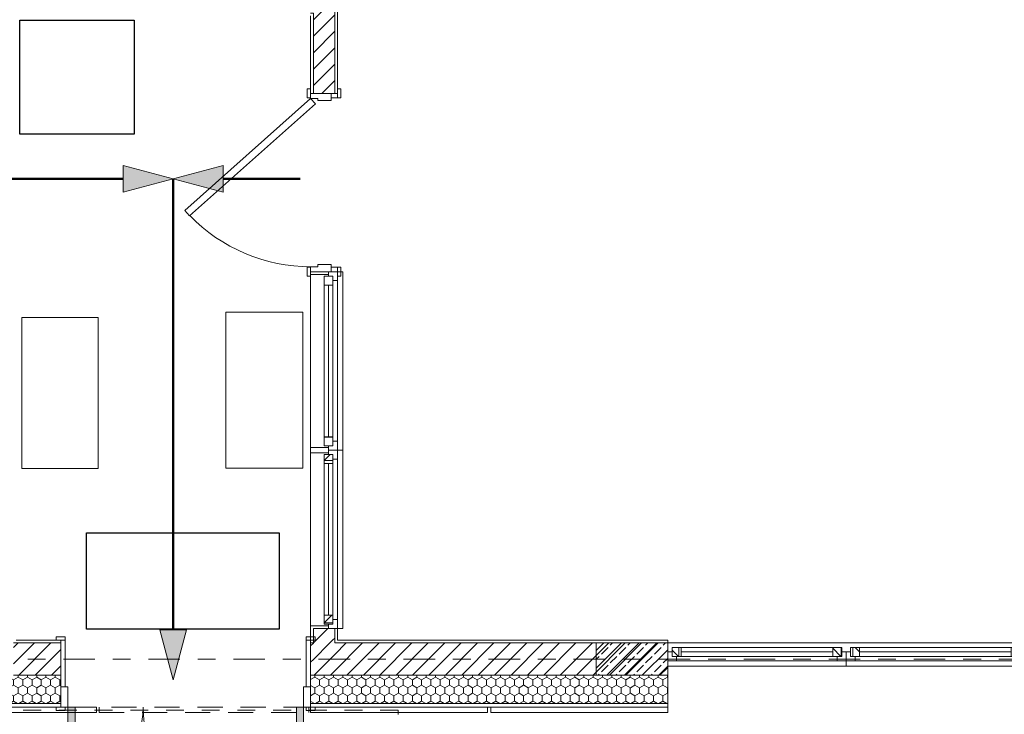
# Model space of a CAD drawing. Extents: x 5465377 to 5465550, y 5925276 to 5925338.
# Tile 20 of 182: x 5465384.52 to 5465390.04, y 5925281.86 to 5925285.75. Entities that reach past the tile are written whole.
import ezdxf

# ---------------------------------------------------------------- set-up
doc = ezdxf.new("R2010")
doc.units = 0
doc.header["$MEASUREMENT"] = 0
doc.header["$XCLIPFRAME"] = 2
for name, pattern in [('Dashed', [0.1, 0.05, -0.05]), ('Krawędzie ukryte', [0.19561111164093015, 0.1411111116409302, -0.05449999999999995]), ('Kropki i Kreski', [0.33513888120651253, 0.1763888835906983, -0.08819444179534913, 0, -0.07055555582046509]), ('Wipeout_Contour', [1, 0, -1])]:
    doc.linetypes.add(name, pattern=pattern)
for name, color, linetype, lineweight in [('0_Nr_Pióra__1', 7, 'Continuous', 13), ('0_Nr_pióra__141_Nr_Pióra__141', 7, 'Continuous', 0), ('0_Nr_Pióra__142', 7, 'Continuous', 18), ('___IS WODA ARAMTURA_Nr_pióra__164_Nr_Pióra__162', 62, 'Continuous', 18), ('___IS WODA ARAMTURA_Nr_pióra__164_Nr_Pióra__163', 62, 'Continuous', 50), ('_ARCH_Sciany_Nr_Pióra__141', 7, 'Continuous', 0), ('_ARCH_Sciany_Nr_Pióra__142', 7, 'Continuous', 18), ('Drzwi ArchiCAD_Nr_Pióra__141', 7, 'Continuous', 0), ('Drzwi ArchiCAD_Nr_Pióra__19', 255, 'Continuous', 0), ('EGBD03_Nr_Pióra__141', 7, 'Continuous', 0), ('Okna ArchiCADa_Nr_Pióra__103', 31, 'Continuous', 15), ('Okna ArchiCADa_Nr_Pióra__141', 7, 'Continuous', 0), ('Rysunek_11_31_18_tdc_nowa_norma_pn-en-iso_7010_zastosowanie_31_0_Nr_pióra__1_Nr_Pióra__1', 8, 'Continuous', 18), ('Rysunek_11_31_18_tdc_nowa_norma_pn-en-iso_7010_zastosowanie_31_0_Nr_Pióra__254', 254, 'Continuous', 18), ('Rysunek_11_31_19_tdc_nowa_norma_pn-en-iso_7010_zastosowanie_33_0_Nr_pióra__1_Nr_Pióra__1', 8, 'Continuous', 18), ('Rysunek_11_31_19_tdc_nowa_norma_pn-en-iso_7010_zastosowanie_33_0_Nr_Pióra__254', 254, 'Continuous', 18)]:
    doc.layers.add(name, color=color, linetype=linetype, lineweight=lineweight)
for name, color, linetype in [('___IS WODA ARAMTURA_Nr_pióra__164', 7, 'Continuous'), ('_ARCH_Sciany', 7, 'Continuous'), ('EGBD03', 7, 'Continuous'), ('Rysunek_11_31_18_tdc_nowa_norma_pn-en-iso_7010_zastosowanie_31_0', 7, 'Continuous'), ('Rysunek_11_31_19_tdc_nowa_norma_pn-en-iso_7010_zastosowanie_33_0', 7, 'Continuous')]:
    doc.layers.add(name, color=color, linetype=linetype)
picture_1 = doc.add_image_def('image1.jpg', size_in_pixel=(300, 150))
picture_2 = doc.add_image_def('image2.jpg', size_in_pixel=(779, 779))
picture_3 = doc.add_image_def('image3.tif', size_in_pixel=(203, 103))
picture_4 = doc.add_image_def('image4.tif', size_in_pixel=(172, 85))
pattern_1 = [(45, (5464021.330722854, 5925651.473568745), (-0.04596193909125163, 0.04596193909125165), [])]
pattern_2 = [(90.00000000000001, (5464021.330722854, 5925651.473568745), (-0.0649999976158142, 0), []), (45.00000000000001, (5464021.330722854, 5925651.473568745), (-0.0649999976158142, 0.06499999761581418), [])]
pattern_3 = [(90.00000000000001, (5464021.330722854, 5925651.473568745), (-0.05196152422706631, 0), [0.03, -0.06]), (90.00000000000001, (5464021.304742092, 5925651.518568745), (-0.05196152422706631, 0), [0.03, -0.06]), (150.0000000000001, (5464021.330722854, 5925651.503568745), (0.02598076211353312, 0.04500000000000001), [0.03, -0.06]), (150.0000000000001, (5464021.27876133, 5925651.503568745), (0.02598076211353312, 0.04500000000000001), [0.03, -0.06]), (-149.9999999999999, (5464021.330722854, 5925651.473568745), (-0.0259807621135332, 0.04499999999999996), [0.03, -0.05999999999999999]), (-149.9999999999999, (5464021.27876133, 5925651.473568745), (-0.0259807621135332, 0.04499999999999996), [0.03, -0.05999999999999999])]

# ---------------------------------------------------------------- blocks, each defined once
blk = doc.blocks.new('O1 rozwierane 12_3', base_point=(5464021.330722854, 5925651.473568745))
at = {"layer": 'Okna ArchiCADa_Nr_Pióra__103', "linetype": 'Continuous'}
h = blk.add_hatch(dxfattribs=at)
h.set_pattern_fill('cegła_szamotowa', color=256, style=0, pattern_type=2)
h.set_pattern_definition(pattern_2)
h.paths.add_polyline_path([(5464020.855722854, 5925651.398568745), (5464020.905722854, 5925651.398568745), (5464020.905722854, 5925651.448568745), (5464020.855722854, 5925651.448568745)], flags=0)
h = blk.add_hatch(dxfattribs=at)
h.set_pattern_fill('cegła_szamotowa', color=256, style=0, pattern_type=2)
h.set_pattern_definition(pattern_2)
h.paths.add_polyline_path([(5464021.805722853, 5925651.448568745), (5464021.755722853, 5925651.448568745), (5464021.755722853, 5925651.398568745), (5464021.805722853, 5925651.398568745)], flags=0)
at = {"layer": 'Okna ArchiCADa_Nr_Pióra__141', "linetype": 'Continuous'}
for p, q in [((5464020.830722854, 5925651.473568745), (5464020.830722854, 5925651.503568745)), ((5464020.830722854, 5925651.503568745), (5464021.830722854, 5925651.503568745)), ((5464021.830722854, 5925651.503568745), (5464021.830722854, 5925651.473568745)), ((5464020.830722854, 5925651.473568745), (5464021.830722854, 5925651.473568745)), ((5464020.880722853, 5925651.473568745), (5464020.830722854, 5925651.473568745)), ((5464020.830722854, 5925651.473568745), (5464020.830722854, 5925651.423568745)), ((5464020.830722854, 5925651.473568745), (5464020.830722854, 5925651.458568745)), ((5464020.830722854, 5925651.458568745), (5464020.830722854, 5925651.423568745)), ((5464020.855722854, 5925651.423568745), (5464020.855722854, 5925651.448568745)), ((5464020.855722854, 5925651.448568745), (5464020.880722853, 5925651.448568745)), ((5464020.905722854, 5925651.448568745), (5464020.855722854, 5925651.448568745)), ((5464020.855722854, 5925651.448568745), (5464020.855722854, 5925651.398568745)), ((5464020.880722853, 5925651.448568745), (5464020.880722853, 5925651.473568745)), ((5464021.780722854, 5925651.473568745), (5464020.880722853, 5925651.473568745)), ((5464020.905722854, 5925651.448568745), (5464021.755722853, 5925651.448568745)), ((5464020.905722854, 5925651.398568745), (5464020.905722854, 5925651.448568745)), ((5464021.805722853, 5925651.448568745), (5464021.755722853, 5925651.448568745)), ((5464021.755722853, 5925651.448568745), (5464021.755722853, 5925651.398568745)), ((5464021.830722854, 5925651.473568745), (5464021.780722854, 5925651.473568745)), ((5464021.780722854, 5925651.473568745), (5464021.780722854, 5925651.448568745)), ((5464021.780722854, 5925651.448568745), (5464021.805722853, 5925651.448568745)), ((5464021.805722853, 5925651.448568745), (5464021.805722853, 5925651.423568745)), ((5464021.805722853, 5925651.398568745), (5464021.805722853, 5925651.448568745)), ((5464021.830722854, 5925651.423568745), (5464021.830722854, 5925651.473568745)), ((5464021.830722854, 5925651.473568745), (5464021.830722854, 5925651.458568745)), ((5464021.830722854, 5925651.458568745), (5464021.830722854, 5925651.423568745)), ((5464020.830722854, 5925651.423568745), (5464020.855722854, 5925651.423568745)), ((5464020.855722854, 5925651.398568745), (5464020.905722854, 5925651.398568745)), ((5464020.905722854, 5925651.423568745), (5464021.755722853, 5925651.423568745)), ((5464020.905722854, 5925651.398568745), (5464021.755722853, 5925651.398568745)), ((5464020.905722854, 5925651.398568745), (5464021.755722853, 5925651.398568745)), ((5464021.755722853, 5925651.398568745), (5464021.805722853, 5925651.398568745)), ((5464021.805722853, 5925651.423568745), (5464021.830722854, 5925651.423568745)), ((5464020.845722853, 5925651.323568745), (5464021.815722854, 5925651.323568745)), ((5464020.845722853, 5925651.323568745), (5464021.815722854, 5925651.323568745))]:
    blk.add_line(p, q, dxfattribs=at)
blk = doc.blocks.new('D1 Drzwi proste 12_3', base_point=(5464021.330722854, 5925651.473568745))
at = {"layer": 'Drzwi ArchiCAD_Nr_Pióra__141', "linetype": 'Continuous'}
for p, q in [((5464021.174582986, 5925652.178250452), (5464021.144723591, 5925652.151634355)), ((5464021.144723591, 5925652.151634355), (5464021.772863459, 5925651.446952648)), ((5464021.802722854, 5925651.473568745), (5464021.174582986, 5925652.178250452)), ((5464020.805722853, 5925651.473568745), (5464020.805722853, 5925651.492568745)), ((5464020.805722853, 5925651.492568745), (5464020.855722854, 5925651.492568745)), ((5464020.855722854, 5925651.492568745), (5464020.855722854, 5925651.473568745)), ((5464021.805722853, 5925651.492568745), (5464021.855722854, 5925651.492568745)), ((5464021.805722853, 5925651.473568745), (5464021.805722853, 5925651.492568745)), ((5464021.855722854, 5925651.492568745), (5464021.855722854, 5925651.473568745)), ((5464020.855722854, 5925651.473568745), (5464020.805722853, 5925651.473568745)), ((5464020.830722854, 5925651.473568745), (5464020.805722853, 5925651.473568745)), ((5464020.858722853, 5925651.473568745), (5464020.830722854, 5925651.473568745)), ((5464020.830722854, 5925651.473568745), (5464020.830722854, 5925651.358568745)), ((5464020.830722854, 5925651.473568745), (5464020.830722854, 5925651.458568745)), ((5464020.830722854, 5925651.458568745), (5464020.830722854, 5925651.358568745)), ((5464020.858722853, 5925651.433568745), (5464020.858722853, 5925651.473568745)), ((5464020.870722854, 5925651.433568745), (5464020.858722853, 5925651.433568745)), ((5464020.870722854, 5925651.358568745), (5464020.870722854, 5925651.433568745)), ((5464021.772863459, 5925651.446952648), (5464021.802722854, 5925651.473568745)), ((5464021.802722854, 5925651.433568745), (5464021.790722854, 5925651.433568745)), ((5464021.790722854, 5925651.433568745), (5464021.790722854, 5925651.358568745)), ((5464021.830722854, 5925651.473568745), (5464021.802722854, 5925651.473568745)), ((5464021.802722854, 5925651.473568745), (5464021.802722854, 5925651.433568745)), ((5464021.855722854, 5925651.473568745), (5464021.805722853, 5925651.473568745)), ((5464021.830722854, 5925651.358568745), (5464021.830722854, 5925651.473568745)), ((5464021.830722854, 5925651.473568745), (5464021.830722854, 5925651.458568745)), ((5464021.830722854, 5925651.473568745), (5464021.855722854, 5925651.473568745)), ((5464021.830722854, 5925651.458568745), (5464021.830722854, 5925651.358568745)), ((5464020.805722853, 5925651.304568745), (5464020.805722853, 5925651.323568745)), ((5464020.805722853, 5925651.323568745), (5464020.855722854, 5925651.323568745)), ((5464020.830722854, 5925651.323568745), (5464020.805722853, 5925651.323568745)), ((5464020.830722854, 5925651.323568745), (5464020.830722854, 5925651.358568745)), ((5464020.830722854, 5925651.358568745), (5464020.855722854, 5925651.358568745)), ((5464020.830722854, 5925651.358568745), (5464020.870722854, 5925651.358568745)), ((5464020.830722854, 5925651.358568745), (5464020.830722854, 5925651.338568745)), ((5464020.830722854, 5925651.338568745), (5464020.830722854, 5925651.323568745)), ((5464020.855722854, 5925651.323568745), (5464020.830722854, 5925651.323568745)), ((5464020.855722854, 5925651.358568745), (5464020.855722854, 5925651.323568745)), ((5464020.855722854, 5925651.323568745), (5464020.855722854, 5925651.304568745)), ((5464021.790722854, 5925651.358568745), (5464021.830722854, 5925651.358568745)), ((5464021.805722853, 5925651.323568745), (5464021.805722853, 5925651.358568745)), ((5464021.805722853, 5925651.358568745), (5464021.830722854, 5925651.358568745)), ((5464021.830722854, 5925651.323568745), (5464021.805722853, 5925651.323568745)), ((5464021.805722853, 5925651.323568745), (5464021.855722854, 5925651.323568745)), ((5464021.805722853, 5925651.304568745), (5464021.805722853, 5925651.323568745)), ((5464021.830722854, 5925651.358568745), (5464021.830722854, 5925651.323568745)), ((5464021.830722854, 5925651.358568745), (5464021.830722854, 5925651.338568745)), ((5464021.830722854, 5925651.338568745), (5464021.830722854, 5925651.323568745)), ((5464021.830722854, 5925651.323568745), (5464021.855722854, 5925651.323568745)), ((5464021.855722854, 5925651.323568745), (5464021.855722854, 5925651.304568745)), ((5464020.855722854, 5925651.304568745), (5464020.805722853, 5925651.304568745)), ((5464021.855722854, 5925651.304568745), (5464021.805722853, 5925651.304568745))]:
    blk.add_line(p, q, dxfattribs=at)
blk.add_arc((5464021.802722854, 5925651.473568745), 0.944, 134.1417183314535, 180, dxfattribs=at)
blk = doc.blocks.new('Ściana_437', base_point=(5465386.304072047, 5925288.725332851))
at = {"layer": '_ARCH_Sciany_Nr_Pióra__141', "linetype": 'Continuous'}
h = blk.add_hatch(dxfattribs=at)
h.set_pattern_fill('cegła_zwykła', color=256, style=0, pattern_type=2)
h.set_pattern_definition(pattern_1)
h.paths.add_polyline_path([(5465386.289072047, 5925285.91033285), (5465386.289072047, 5925288.725332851), (5465386.169072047, 5925288.725332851), (5465386.169072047, 5925285.91033285)], flags=0)
h = blk.add_hatch(dxfattribs=at)
h.set_pattern_fill('cegła_zwykła', color=256, style=0, pattern_type=2)
h.set_pattern_definition(pattern_1)
h.paths.add_polyline_path([(5465386.154072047, 5925285.91033285), (5465386.154072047, 5925285.79033285), (5465386.169072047, 5925285.79033285), (5465386.169072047, 5925285.91033285)], flags=0)
h = blk.add_hatch(dxfattribs=at)
h.set_pattern_fill('cegła_zwykła', color=256, style=0, pattern_type=2)
h.set_pattern_definition(pattern_1)
h.paths.add_polyline_path([(5465386.169072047, 5925285.91033285), (5465386.169072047, 5925285.79033285), (5465386.289072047, 5925285.79033285), (5465386.289072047, 5925285.91033285)], flags=0)
h = blk.add_hatch(dxfattribs=at)
h.set_pattern_fill('cegła_zwykła', color=256, style=0, pattern_type=2)
h.set_pattern_definition(pattern_1)
h.paths.add_polyline_path([(5465386.289072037, 5925285.79033285), (5465386.169072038, 5925285.79033285), (5465386.169072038, 5925285.341281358), (5465386.269072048, 5925285.341281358), (5465386.289072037, 5925285.341281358)], flags=0)
h = blk.add_hatch(dxfattribs=at)
h.set_pattern_fill('cegła_zwykła', color=256, style=0, pattern_type=2)
h.set_pattern_definition(pattern_1)
h.paths.add_polyline_path([(5465386.169072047, 5925282.34128135), (5465386.169072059, 5925282.27533285), (5465386.28907205, 5925282.27533285), (5465386.28907205, 5925282.341281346), (5465386.254072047, 5925282.34128135)], flags=0)
for p, q in [((5465386.154072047, 5925288.725332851), (5465386.154072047, 5925285.92533285)), ((5465386.304072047, 5925285.34128135), (5465386.304072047, 5925288.725332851)), ((5465386.154072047, 5925285.77533285), (5465386.154072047, 5925285.34128135)), ((5465386.154072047, 5925285.34128135), (5465386.154072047, 5925285.36628135)), ((5465386.304072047, 5925285.34128135), (5465386.304072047, 5925285.36628135)), ((5465386.154072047, 5925285.34128135), (5465386.169072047, 5925285.34128135)), ((5465386.169072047, 5925285.34128135), (5465386.269072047, 5925285.34128135)), ((5465386.269072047, 5925285.34128135), (5465386.289072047, 5925285.34128135)), ((5465386.289072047, 5925285.34128135), (5465386.304072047, 5925285.34128135)), ((5465386.154072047, 5925284.34128135), (5465386.154072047, 5925284.32628135)), ((5465386.154072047, 5925284.32628135), (5465386.254072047, 5925284.32628135)), ((5465386.254072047, 5925284.34128135), (5465386.254072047, 5925284.32628135)), ((5465386.154072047, 5925283.35628135), (5465386.254072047, 5925283.35628135)), ((5465386.154072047, 5925283.34128135), (5465386.154072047, 5925283.35628135)), ((5465386.154072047, 5925283.34128135), (5465386.154072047, 5925283.32628135)), ((5465386.154072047, 5925283.32628135), (5465386.254072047, 5925283.32628135)), ((5465386.254072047, 5925283.34128135), (5465386.254072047, 5925283.35628135)), ((5465386.254072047, 5925283.34128135), (5465386.254072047, 5925283.32628135)), ((5465386.154072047, 5925282.35628135), (5465386.254072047, 5925282.35628135)), ((5465386.154072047, 5925282.34128135), (5465386.154072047, 5925282.35628135)), ((5465386.154072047, 5925282.34128135), (5465386.154072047, 5925282.27533285)), ((5465386.254072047, 5925282.34128135), (5465386.254072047, 5925282.35628135)), ((5465386.289072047, 5925282.34128135), (5465386.254072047, 5925282.34128135)), ((5465386.304072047, 5925282.34128135), (5465386.289072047, 5925282.34128135)), ((5465386.304072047, 5925282.27533285), (5465386.304072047, 5925282.34128135))]:
    blk.add_line(p, q, dxfattribs=at)
at = {"layer": '_ARCH_Sciany_Nr_Pióra__142', "linetype": 'Continuous'}
for p, q in [((5465386.169072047, 5925288.725332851), (5465386.169072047, 5925285.91033285)), ((5465386.289072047, 5925285.91033285), (5465386.289072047, 5925288.725332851)), ((5465386.169072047, 5925285.91033285), (5465386.154072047, 5925285.91033285)), ((5465386.289072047, 5925285.79033285), (5465386.289072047, 5925285.91033285)), ((5465386.154072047, 5925285.79033285), (5465386.169072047, 5925285.79033285)), ((5465386.169072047, 5925285.79033285), (5465386.169072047, 5925285.34128135)), ((5465386.289072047, 5925285.34128135), (5465386.289072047, 5925285.79033285)), ((5465386.169072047, 5925282.34128135), (5465386.169072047, 5925282.27533285)), ((5465386.169072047, 5925282.34128135), (5465386.254072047, 5925282.34128135)), ((5465386.289072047, 5925282.27533285), (5465386.289072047, 5925282.34128135))]:
    blk.add_line(p, q, dxfattribs=at)
at = {"layer": 'Drzwi ArchiCAD_Nr_Pióra__141', "linetype": 'Continuous', "rotation": 90.00000000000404}
blk.add_blockref('D1 Drzwi proste 12_3', (5465386.154072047, 5925284.84128135), dxfattribs=at)
at = {"layer": 'Okna ArchiCADa_Nr_Pióra__141', "linetype": 'Continuous', "xscale": -1, "rotation": 270.000000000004}
for p in [(5465386.304072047, 5925283.84128135), (5465386.304072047, 5925282.84128135)]:
    blk.add_blockref('O1 rozwierane 12_3', p, dxfattribs=at)
blk = doc.blocks.new('D2 Asymetryczne 12', base_point=(5464021.330722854, 5925651.473568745))
at = {"layer": 'Drzwi ArchiCAD_Nr_Pióra__19', "linetype": 'Continuous'}
for points in [[(5464021.990722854, 5925651.473568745), (5464021.990722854, 5925652.371168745), (5464021.950722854, 5925652.371168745), (5464021.950722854, 5925651.473568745)], [(5464020.670722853, 5925651.473568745), (5464020.670722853, 5925651.895968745), (5464020.710722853, 5925651.895968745), (5464020.710722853, 5925651.473568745)]]:
    blk.add_hatch(color=256, dxfattribs=at).paths.add_polyline_path(points, flags=0)
at = {"layer": 'Drzwi ArchiCAD_Nr_Pióra__141', "linetype": 'Continuous'}
for p, q in [((5464021.990722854, 5925652.371168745), (5464021.950722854, 5925652.371168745)), ((5464021.950722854, 5925652.371168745), (5464021.950722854, 5925651.473568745)), ((5464021.990722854, 5925651.473568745), (5464021.990722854, 5925652.371168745)), ((5464020.670722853, 5925651.473568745), (5464020.670722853, 5925651.895968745)), ((5464020.670722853, 5925651.895968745), (5464020.710722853, 5925651.895968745)), ((5464020.710722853, 5925651.895968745), (5464020.710722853, 5925651.473568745)), ((5464020.605722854, 5925651.473568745), (5464020.605722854, 5925651.492568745)), ((5464020.605722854, 5925651.492568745), (5464020.655722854, 5925651.492568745)), ((5464020.655722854, 5925651.492568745), (5464020.655722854, 5925651.473568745)), ((5464022.005722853, 5925651.492568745), (5464022.055722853, 5925651.492568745)), ((5464022.005722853, 5925651.473568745), (5464022.005722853, 5925651.492568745)), ((5464022.055722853, 5925651.492568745), (5464022.055722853, 5925651.473568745)), ((5464020.655722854, 5925651.473568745), (5464020.605722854, 5925651.473568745)), ((5464020.630722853, 5925651.473568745), (5464020.605722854, 5925651.473568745)), ((5464020.670722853, 5925651.473568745), (5464020.630722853, 5925651.473568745)), ((5464020.630722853, 5925651.473568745), (5464020.630722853, 5925651.358568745)), ((5464020.630722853, 5925651.473568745), (5464020.630722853, 5925651.453568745)), ((5464020.630722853, 5925651.453568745), (5464020.630722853, 5925651.358568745)), ((5464020.710722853, 5925651.473568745), (5464020.670722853, 5925651.473568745)), ((5464020.670722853, 5925651.358568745), (5464020.670722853, 5925651.473568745)), ((5464021.950722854, 5925651.473568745), (5464021.990722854, 5925651.473568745)), ((5464022.030722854, 5925651.473568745), (5464021.990722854, 5925651.473568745)), ((5464021.990722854, 5925651.473568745), (5464021.990722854, 5925651.358568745)), ((5464022.055722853, 5925651.473568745), (5464022.005722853, 5925651.473568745)), ((5464022.030722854, 5925651.358568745), (5464022.030722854, 5925651.473568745)), ((5464022.030722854, 5925651.473568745), (5464022.030722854, 5925651.453568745)), ((5464022.030722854, 5925651.473568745), (5464022.055722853, 5925651.473568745)), ((5464022.030722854, 5925651.453568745), (5464022.030722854, 5925651.358568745)), ((5464020.630722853, 5925651.098568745), (5464020.630722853, 5925651.358568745)), ((5464020.630722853, 5925651.358568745), (5464020.655722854, 5925651.358568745)), ((5464020.630722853, 5925651.358568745), (5464020.670722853, 5925651.358568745)), ((5464020.630722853, 5925651.358568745), (5464020.630722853, 5925651.293568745)), ((5464020.655722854, 5925651.358568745), (5464020.655722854, 5925651.098568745)), ((5464021.990722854, 5925651.358568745), (5464022.030722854, 5925651.358568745)), ((5464022.005722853, 5925651.098568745), (5464022.005722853, 5925651.358568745)), ((5464022.005722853, 5925651.358568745), (5464022.030722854, 5925651.358568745)), ((5464022.030722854, 5925651.358568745), (5464022.030722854, 5925651.098568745)), ((5464022.030722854, 5925651.358568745), (5464022.030722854, 5925651.293568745)), ((5464020.630722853, 5925651.293568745), (5464020.630722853, 5925651.113568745)), ((5464022.030722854, 5925651.293568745), (5464022.030722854, 5925651.113568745)), ((5464020.605722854, 5925651.079568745), (5464020.605722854, 5925651.098568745)), ((5464020.605722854, 5925651.098568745), (5464020.655722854, 5925651.098568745)), ((5464020.630722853, 5925651.098568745), (5464020.605722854, 5925651.098568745)), ((5464020.630722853, 5925651.113568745), (5464020.630722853, 5925651.098568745)), ((5464020.655722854, 5925651.098568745), (5464020.630722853, 5925651.098568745)), ((5464020.655722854, 5925651.098568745), (5464020.655722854, 5925651.079568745)), ((5464022.030722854, 5925651.098568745), (5464022.005722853, 5925651.098568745)), ((5464022.005722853, 5925651.098568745), (5464022.055722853, 5925651.098568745)), ((5464022.005722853, 5925651.079568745), (5464022.005722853, 5925651.098568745)), ((5464022.030722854, 5925651.113568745), (5464022.030722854, 5925651.098568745)), ((5464022.030722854, 5925651.098568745), (5464022.055722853, 5925651.098568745)), ((5464022.055722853, 5925651.098568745), (5464022.055722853, 5925651.079568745)), ((5464020.655722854, 5925651.079568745), (5464020.605722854, 5925651.079568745)), ((5464022.055722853, 5925651.079568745), (5464022.005722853, 5925651.079568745))]:
    blk.add_line(p, q, dxfattribs=at)
for centre, radius, start, end in [((5464021.990722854, 5925651.473568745), 0.8976, 92.55159968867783, 180), ((5464020.670722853, 5925651.473568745), 0.4223999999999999, 0, 84.59039505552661)]:
    blk.add_arc(centre, radius, start, end, dxfattribs=at)
blk = doc.blocks.new('Ściana_445', base_point=(5465378.954072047, 5925282.27533285))
at = {"layer": '_ARCH_Sciany_Nr_Pióra__141', "linetype": 'Continuous'}
h = blk.add_hatch(dxfattribs=at)
h.set_pattern_fill('cegła_zwykła', color=256, style=0, pattern_type=2)
h.set_pattern_definition(pattern_1)
h.paths.add_polyline_path([(5465386.169072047, 5925282.26033285), (5465386.289072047, 5925282.26033285), (5465386.289072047, 5925282.27533285), (5465386.169072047, 5925282.27533285)], flags=0)
h = blk.add_hatch(dxfattribs=at)
h.set_pattern_fill('cegła_zwykła', color=256, style=0, pattern_type=2)
h.set_pattern_definition(pattern_1)
h.paths.add_polyline_path([(5465384.754072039, 5925282.260332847), (5465384.489072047, 5925282.260332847), (5465384.489072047, 5925282.080332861), (5465384.754072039, 5925282.080332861)], flags=0)
h = blk.add_hatch(dxfattribs=at)
h.set_pattern_fill('cegła_zwykła', color=256, style=0, pattern_type=2)
h.set_pattern_definition(pattern_1)
h.paths.add_polyline_path([(5465386.169072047, 5925282.260332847), (5465386.15407204, 5925282.260332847), (5465386.15407204, 5925282.080332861), (5465386.169072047, 5925282.080332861)], flags=0)
h = blk.add_hatch(dxfattribs=at)
h.set_pattern_fill('cegła_zwykła', color=256, style=0, pattern_type=2)
h.set_pattern_definition(pattern_1)
h.paths.add_polyline_path([(5465386.169072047, 5925282.08033285), (5465386.289072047, 5925282.08033285), (5465386.289072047, 5925282.26033285), (5465386.169072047, 5925282.26033285)], flags=0)
h = blk.add_hatch(dxfattribs=at)
h.set_pattern_fill('cegła_zwykła', color=256, style=0, pattern_type=2)
h.set_pattern_definition(pattern_1)
h.paths.add_polyline_path([(5465386.289072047, 5925282.08033285), (5465388.154072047, 5925282.08033285), (5465388.154072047, 5925282.26033285), (5465386.289072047, 5925282.26033285)], flags=0)
h = blk.add_hatch(dxfattribs=at)
h.set_pattern_fill('Styropian2', color=256, style=0, pattern_type=2)
h.set_pattern_definition(pattern_3)
h.paths.add_polyline_path([(5465383.154072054, 5925282.080332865), (5465383.154072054, 5925281.920332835), (5465384.754072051, 5925281.920332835), (5465384.754072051, 5925282.01533282), (5465384.754072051, 5925282.080332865)], flags=0)
h = blk.add_hatch(dxfattribs=at)
h.set_pattern_fill('Styropian2', color=256, style=0, pattern_type=2)
h.set_pattern_definition(pattern_3)
h.paths.add_polyline_path([(5465386.154072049, 5925281.920332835), (5465388.154072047, 5925281.920332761), (5465388.154072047, 5925282.080332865), (5465386.154072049, 5925282.080332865), (5465386.154072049, 5925282.01533282)], flags=0)
for p, q in [((5465384.754072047, 5925282.27533285), (5465384.504072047, 5925282.27533285)), ((5465384.754072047, 5925282.27533285), (5465384.729072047, 5925282.27533285)), ((5465384.754072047, 5925282.26033285), (5465384.754072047, 5925282.27533285)), ((5465386.154072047, 5925282.27533285), (5465386.179072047, 5925282.27533285)), ((5465386.154072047, 5925282.26033285), (5465386.154072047, 5925282.27533285)), ((5465388.154072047, 5925282.27533285), (5465386.304072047, 5925282.27533285)), ((5465388.154072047, 5925281.90033285), (5465388.154072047, 5925282.27533285)), ((5465384.754072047, 5925282.08033285), (5465384.754072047, 5925282.26033285)), ((5465386.154072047, 5925282.08033285), (5465386.154072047, 5925282.26033285)), ((5465384.754072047, 5925282.015332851), (5465384.754072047, 5925282.08033285)), ((5465386.154072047, 5925282.015332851), (5465386.154072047, 5925282.08033285)), ((5465384.754072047, 5925281.92033285), (5465384.754072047, 5925282.015332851)), ((5465386.154072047, 5925281.92033285), (5465386.154072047, 5925282.015332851)), ((5465383.154072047, 5925281.92033285), (5465384.754072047, 5925281.92033285)), ((5465383.154072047, 5925281.90033285), (5465384.754072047, 5925281.90033285)), ((5465384.754072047, 5925281.90033285), (5465384.729072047, 5925281.90033285)), ((5465384.754072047, 5925281.90033285), (5465384.754072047, 5925281.92033285)), ((5465386.154072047, 5925281.92033285), (5465388.154072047, 5925281.92033285)), ((5465386.154072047, 5925281.90033285), (5465386.154072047, 5925281.92033285)), ((5465386.154072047, 5925281.90033285), (5465386.179072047, 5925281.90033285)), ((5465386.154072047, 5925281.90033285), (5465388.154072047, 5925281.90033285))]:
    blk.add_line(p, q, dxfattribs=at)
at = {"layer": '_ARCH_Sciany_Nr_Pióra__142', "linetype": 'Continuous'}
for p, q in [((5465386.169072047, 5925282.27533285), (5465386.169072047, 5925282.26033285)), ((5465386.289072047, 5925282.26033285), (5465386.289072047, 5925282.27533285)), ((5465384.754072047, 5925282.26033285), (5465384.489072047, 5925282.26033285)), ((5465386.169072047, 5925282.26033285), (5465386.154072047, 5925282.26033285)), ((5465388.154072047, 5925282.26033285), (5465386.289072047, 5925282.26033285)), ((5465384.489072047, 5925282.08033285), (5465384.754072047, 5925282.08033285)), ((5465386.154072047, 5925282.08033285), (5465386.169072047, 5925282.08033285)), ((5465386.169072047, 5925282.08033285), (5465386.289072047, 5925282.08033285)), ((5465386.289072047, 5925282.08033285), (5465388.154072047, 5925282.08033285))]:
    blk.add_line(p, q, dxfattribs=at)
at = {"layer": 'Drzwi ArchiCAD_Nr_Pióra__141', "linetype": 'Continuous', "xscale": -1, "rotation": 180.0000000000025}
blk.add_blockref('D2 Asymetryczne 12', (5465385.454072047, 5925281.90033285), dxfattribs=at)
blk = doc.blocks.new('O1 rozwierane 12_9', base_point=(5464021.330722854, 5925651.473568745))
at = {"layer": 'Okna ArchiCADa_Nr_Pióra__103', "linetype": 'Continuous'}
h = blk.add_hatch(dxfattribs=at)
h.set_pattern_fill('cegła_szamotowa', color=256, style=0, pattern_type=2)
h.set_pattern_definition(pattern_2)
h.paths.add_polyline_path([(5464020.855722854, 5925651.398568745), (5464020.905722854, 5925651.398568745), (5464020.905722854, 5925651.448568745), (5464020.855722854, 5925651.448568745)], flags=0)
h = blk.add_hatch(dxfattribs=at)
h.set_pattern_fill('cegła_szamotowa', color=256, style=0, pattern_type=2)
h.set_pattern_definition(pattern_2)
h.paths.add_polyline_path([(5464021.805722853, 5925651.448568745), (5464021.755722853, 5925651.448568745), (5464021.755722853, 5925651.398568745), (5464021.805722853, 5925651.398568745)], flags=0)
at = {"layer": 'Okna ArchiCADa_Nr_Pióra__141', "linetype": 'Continuous'}
for p, q in [((5464020.830722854, 5925651.473568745), (5464020.830722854, 5925651.503568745)), ((5464020.830722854, 5925651.503568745), (5464021.830722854, 5925651.503568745)), ((5464021.830722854, 5925651.503568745), (5464021.830722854, 5925651.473568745)), ((5464020.830722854, 5925651.473568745), (5464021.830722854, 5925651.473568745)), ((5464020.880722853, 5925651.473568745), (5464020.830722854, 5925651.473568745)), ((5464020.830722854, 5925651.473568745), (5464020.830722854, 5925651.423568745)), ((5464020.830722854, 5925651.473568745), (5464020.830722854, 5925651.423568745)), ((5464020.855722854, 5925651.423568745), (5464020.855722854, 5925651.448568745)), ((5464020.855722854, 5925651.448568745), (5464020.880722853, 5925651.448568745)), ((5464020.905722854, 5925651.448568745), (5464020.855722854, 5925651.448568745)), ((5464020.855722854, 5925651.448568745), (5464020.855722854, 5925651.398568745)), ((5464020.880722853, 5925651.448568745), (5464020.880722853, 5925651.473568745)), ((5464021.780722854, 5925651.473568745), (5464020.880722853, 5925651.473568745)), ((5464020.905722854, 5925651.448568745), (5464021.755722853, 5925651.448568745)), ((5464020.905722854, 5925651.398568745), (5464020.905722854, 5925651.448568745)), ((5464021.805722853, 5925651.448568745), (5464021.755722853, 5925651.448568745)), ((5464021.755722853, 5925651.448568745), (5464021.755722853, 5925651.398568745)), ((5464021.830722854, 5925651.473568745), (5464021.780722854, 5925651.473568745)), ((5464021.780722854, 5925651.473568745), (5464021.780722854, 5925651.448568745)), ((5464021.780722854, 5925651.448568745), (5464021.805722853, 5925651.448568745)), ((5464021.805722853, 5925651.448568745), (5464021.805722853, 5925651.423568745)), ((5464021.805722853, 5925651.398568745), (5464021.805722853, 5925651.448568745)), ((5464021.830722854, 5925651.423568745), (5464021.830722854, 5925651.473568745)), ((5464021.830722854, 5925651.473568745), (5464021.830722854, 5925651.423568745)), ((5464020.830722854, 5925651.423568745), (5464020.855722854, 5925651.423568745)), ((5464020.830722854, 5925651.373568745), (5464021.830722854, 5925651.373568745)), ((5464020.830722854, 5925651.373568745), (5464021.830722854, 5925651.373568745)), ((5464020.855722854, 5925651.398568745), (5464020.905722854, 5925651.398568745)), ((5464020.905722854, 5925651.423568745), (5464021.755722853, 5925651.423568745)), ((5464020.905722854, 5925651.398568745), (5464021.755722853, 5925651.398568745)), ((5464020.905722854, 5925651.398568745), (5464021.755722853, 5925651.398568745)), ((5464021.755722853, 5925651.398568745), (5464021.805722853, 5925651.398568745)), ((5464021.805722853, 5925651.423568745), (5464021.830722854, 5925651.423568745))]:
    blk.add_line(p, q, dxfattribs=at)
blk = doc.blocks.new('O1 rozwierane 12_10', base_point=(5464021.330722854, 5925651.473568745))
at = {"layer": 'Okna ArchiCADa_Nr_Pióra__103', "linetype": 'Continuous'}
h = blk.add_hatch(dxfattribs=at)
h.set_pattern_fill('cegła_szamotowa', color=256, style=0, pattern_type=2)
h.set_pattern_definition(pattern_2)
h.paths.add_polyline_path([(5464020.855722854, 5925651.398568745), (5464020.905722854, 5925651.398568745), (5464020.905722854, 5925651.448568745), (5464020.855722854, 5925651.448568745)], flags=0)
h = blk.add_hatch(dxfattribs=at)
h.set_pattern_fill('cegła_szamotowa', color=256, style=0, pattern_type=2)
h.set_pattern_definition(pattern_2)
h.paths.add_polyline_path([(5464021.805722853, 5925651.448568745), (5464021.755722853, 5925651.448568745), (5464021.755722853, 5925651.398568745), (5464021.805722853, 5925651.398568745)], flags=0)
at = {"layer": 'Okna ArchiCADa_Nr_Pióra__141', "linetype": 'Continuous'}
for p, q in [((5464020.830722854, 5925651.473568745), (5464020.830722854, 5925651.503568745)), ((5464020.830722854, 5925651.503568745), (5464021.830722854, 5925651.503568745)), ((5464021.830722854, 5925651.503568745), (5464021.830722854, 5925651.473568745)), ((5464020.830722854, 5925651.473568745), (5464021.830722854, 5925651.473568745)), ((5464020.880722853, 5925651.473568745), (5464020.830722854, 5925651.473568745)), ((5464020.830722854, 5925651.473568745), (5464020.830722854, 5925651.423568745)), ((5464020.830722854, 5925651.473568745), (5464020.830722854, 5925651.423568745)), ((5464020.855722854, 5925651.423568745), (5464020.855722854, 5925651.448568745)), ((5464020.855722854, 5925651.448568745), (5464020.880722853, 5925651.448568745)), ((5464020.905722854, 5925651.448568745), (5464020.855722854, 5925651.448568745)), ((5464020.855722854, 5925651.448568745), (5464020.855722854, 5925651.398568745)), ((5464020.880722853, 5925651.448568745), (5464020.880722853, 5925651.473568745)), ((5464021.780722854, 5925651.473568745), (5464020.880722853, 5925651.473568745)), ((5464020.905722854, 5925651.448568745), (5464021.755722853, 5925651.448568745)), ((5464020.905722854, 5925651.398568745), (5464020.905722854, 5925651.448568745)), ((5464021.805722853, 5925651.448568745), (5464021.755722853, 5925651.448568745)), ((5464021.755722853, 5925651.448568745), (5464021.755722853, 5925651.398568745)), ((5464021.830722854, 5925651.473568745), (5464021.780722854, 5925651.473568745)), ((5464021.780722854, 5925651.473568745), (5464021.780722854, 5925651.448568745)), ((5464021.780722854, 5925651.448568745), (5464021.805722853, 5925651.448568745)), ((5464021.805722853, 5925651.448568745), (5464021.805722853, 5925651.423568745)), ((5464021.805722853, 5925651.398568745), (5464021.805722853, 5925651.448568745)), ((5464021.830722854, 5925651.423568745), (5464021.830722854, 5925651.473568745)), ((5464021.830722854, 5925651.473568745), (5464021.830722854, 5925651.423568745)), ((5464020.830722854, 5925651.423568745), (5464020.855722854, 5925651.423568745)), ((5464020.830722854, 5925651.373568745), (5464021.830722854, 5925651.373568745)), ((5464020.830722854, 5925651.373568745), (5464021.830722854, 5925651.373568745)), ((5464020.855722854, 5925651.398568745), (5464020.905722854, 5925651.398568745)), ((5464020.905722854, 5925651.423568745), (5464021.755722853, 5925651.423568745)), ((5464020.905722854, 5925651.398568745), (5464021.755722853, 5925651.398568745)), ((5464020.905722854, 5925651.398568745), (5464021.755722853, 5925651.398568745)), ((5464021.755722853, 5925651.398568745), (5464021.805722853, 5925651.398568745)), ((5464021.805722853, 5925651.423568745), (5464021.830722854, 5925651.423568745))]:
    blk.add_line(p, q, dxfattribs=at)
blk = doc.blocks.new('O1 rozwierane 12_11', base_point=(5464021.330722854, 5925651.473568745))
at = {"layer": 'Okna ArchiCADa_Nr_Pióra__103', "linetype": 'Continuous'}
h = blk.add_hatch(dxfattribs=at)
h.set_pattern_fill('cegła_szamotowa', color=256, style=0, pattern_type=2)
h.set_pattern_definition(pattern_2)
h.paths.add_polyline_path([(5464020.855722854, 5925651.398568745), (5464020.905722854, 5925651.398568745), (5464020.905722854, 5925651.448568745), (5464020.855722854, 5925651.448568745)], flags=0)
h = blk.add_hatch(dxfattribs=at)
h.set_pattern_fill('cegła_szamotowa', color=256, style=0, pattern_type=2)
h.set_pattern_definition(pattern_2)
h.paths.add_polyline_path([(5464021.805722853, 5925651.448568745), (5464021.755722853, 5925651.448568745), (5464021.755722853, 5925651.398568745), (5464021.805722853, 5925651.398568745)], flags=0)
at = {"layer": 'Okna ArchiCADa_Nr_Pióra__141', "linetype": 'Continuous'}
for p, q in [((5464020.830722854, 5925651.473568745), (5464020.830722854, 5925651.503568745)), ((5464020.830722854, 5925651.503568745), (5464021.830722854, 5925651.503568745)), ((5464021.830722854, 5925651.503568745), (5464021.830722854, 5925651.473568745)), ((5464020.830722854, 5925651.473568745), (5464021.830722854, 5925651.473568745)), ((5464020.880722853, 5925651.473568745), (5464020.830722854, 5925651.473568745)), ((5464020.830722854, 5925651.473568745), (5464020.830722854, 5925651.423568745)), ((5464020.830722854, 5925651.473568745), (5464020.830722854, 5925651.423568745)), ((5464020.855722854, 5925651.423568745), (5464020.855722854, 5925651.448568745)), ((5464020.855722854, 5925651.448568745), (5464020.880722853, 5925651.448568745)), ((5464020.905722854, 5925651.448568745), (5464020.855722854, 5925651.448568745)), ((5464020.855722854, 5925651.448568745), (5464020.855722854, 5925651.398568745)), ((5464020.880722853, 5925651.448568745), (5464020.880722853, 5925651.473568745)), ((5464021.780722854, 5925651.473568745), (5464020.880722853, 5925651.473568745)), ((5464020.905722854, 5925651.448568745), (5464021.755722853, 5925651.448568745)), ((5464020.905722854, 5925651.398568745), (5464020.905722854, 5925651.448568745)), ((5464021.805722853, 5925651.448568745), (5464021.755722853, 5925651.448568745)), ((5464021.755722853, 5925651.448568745), (5464021.755722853, 5925651.398568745)), ((5464021.830722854, 5925651.473568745), (5464021.780722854, 5925651.473568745)), ((5464021.780722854, 5925651.473568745), (5464021.780722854, 5925651.448568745)), ((5464021.780722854, 5925651.448568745), (5464021.805722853, 5925651.448568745)), ((5464021.805722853, 5925651.448568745), (5464021.805722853, 5925651.423568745)), ((5464021.805722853, 5925651.398568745), (5464021.805722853, 5925651.448568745)), ((5464021.830722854, 5925651.423568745), (5464021.830722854, 5925651.473568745)), ((5464021.830722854, 5925651.473568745), (5464021.830722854, 5925651.423568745)), ((5464020.830722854, 5925651.423568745), (5464020.855722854, 5925651.423568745)), ((5464020.830722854, 5925651.373568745), (5464021.830722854, 5925651.373568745)), ((5464020.830722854, 5925651.373568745), (5464021.830722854, 5925651.373568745)), ((5464020.855722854, 5925651.398568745), (5464020.905722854, 5925651.398568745)), ((5464020.905722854, 5925651.423568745), (5464021.755722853, 5925651.423568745)), ((5464020.905722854, 5925651.398568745), (5464021.755722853, 5925651.398568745)), ((5464020.905722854, 5925651.398568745), (5464021.755722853, 5925651.398568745)), ((5464021.755722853, 5925651.398568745), (5464021.805722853, 5925651.398568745)), ((5464021.805722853, 5925651.423568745), (5464021.830722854, 5925651.423568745))]:
    blk.add_line(p, q, dxfattribs=at)
blk = doc.blocks.new('Ściana_450', base_point=(5465390.154072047, 5925282.16033285))
at = {"layer": 'Okna ArchiCADa_Nr_Pióra__141', "linetype": 'Continuous', "xscale": -1, "rotation": 179.9999999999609}
for name, p in [('O1 rozwierane 12_9', (5465388.654072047, 5925282.16033285)), ('O1 rozwierane 12_11', (5465388.654072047, 5925282.16033285)), ('O1 rozwierane 12_10', (5465389.654072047, 5925282.16033285)), ('O1 rozwierane 12_11', (5465389.654072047, 5925282.16033285))]:
    blk.add_blockref(name, p, dxfattribs=at)
blk = doc.blocks.new('Ściana_459', base_point=(5465384.164072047, 5925281.90033285))
at = {"layer": '_ARCH_Sciany_Nr_Pióra__141', "linetype": 'Continuous'}
for p, q in [((5465384.954072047, 5925281.90033285), (5465384.164072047, 5925281.90033285)), ((5465384.164072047, 5925281.90033285), (5465384.164072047, 5925281.87033285)), ((5465384.954072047, 5925281.87033285), (5465384.954072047, 5925281.90033285)), ((5465384.164072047, 5925281.87033285), (5465384.954072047, 5925281.87033285))]:
    blk.add_line(p, q, dxfattribs=at)
blk = doc.blocks.new('Ściana_460', base_point=(5465386.154072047, 5925281.90033285))
at = {"layer": '_ARCH_Sciany_Nr_Pióra__141', "linetype": 'Continuous'}
for p, q in [((5465387.144072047, 5925281.90033285), (5465386.154072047, 5925281.90033285)), ((5465386.154072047, 5925281.90033285), (5465386.154072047, 5925281.87033285)), ((5465387.144072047, 5925281.87033285), (5465387.144072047, 5925281.90033285)), ((5465386.154072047, 5925281.87033285), (5465387.144072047, 5925281.87033285))]:
    blk.add_line(p, q, dxfattribs=at)
blk = doc.blocks.new('Ściana_461', base_point=(5465387.164072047, 5925281.90033285))
at = {"layer": '_ARCH_Sciany_Nr_Pióra__141', "linetype": 'Continuous'}
for p, q in [((5465388.154072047, 5925281.90033285), (5465387.164072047, 5925281.90033285)), ((5465387.164072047, 5925281.90033285), (5465387.164072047, 5925281.87033285)), ((5465388.154072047, 5925281.87033285), (5465388.154072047, 5925281.90033285)), ((5465387.164072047, 5925281.87033285), (5465388.154072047, 5925281.87033285))]:
    blk.add_line(p, q, dxfattribs=at)
blk = doc.blocks.new('Ściana_467', base_point=(5465384.968452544, 5925281.90033285))
at = {"layer": '_ARCH_Sciany_Nr_Pióra__141', "linetype": 'Krawędzie ukryte'}
for p, q in [((5465386.143435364, 5925281.90033285), (5465384.968452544, 5925281.90033285)), ((5465384.968452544, 5925281.90033285), (5465384.968452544, 5925281.87033285)), ((5465386.143435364, 5925281.87033285), (5465386.143435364, 5925281.90033285)), ((5465384.968452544, 5925281.87033285), (5465386.143435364, 5925281.87033285))]:
    blk.add_line(p, q, dxfattribs=at)
blk = doc.blocks.new('Linia_137409', base_point=(5465396.980076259, 5925282.17033285))
at = {"layer": 'EGBD03_Nr_Pióra__141', "linetype": 'Kropki i Kreski'}
blk.add_line((5465396.855076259, 5925282.17033285), (5465377.424707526, 5925282.17033285), dxfattribs=at)
blk = doc.blocks.new('Linia_137204', base_point=(5465386.095690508, 5925284.861585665))
at = {"layer": '___IS WODA ARAMTURA_Nr_pióra__164_Nr_Pióra__162', "linetype": 'Continuous'}
blk.add_hatch(color=256, dxfattribs=at).paths.add_polyline_path([(5465385.383314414, 5925284.861585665), (5465385.663218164, 5925284.936585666), (5465385.663218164, 5925284.786585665)], flags=0)
for p, q in [((5465385.383314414, 5925284.861585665), (5465385.663218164, 5925284.936585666)), ((5465385.663218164, 5925284.936585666), (5465385.663218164, 5925284.786585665)), ((5465385.383314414, 5925284.861585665), (5465385.663218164, 5925284.786585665))]:
    blk.add_line(p, q, dxfattribs=at)
at = {"layer": '___IS WODA ARAMTURA_Nr_pióra__164_Nr_Pióra__163', "linetype": 'Continuous'}
blk.add_line((5465386.095690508, 5925284.861585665), (5465385.663218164, 5925284.861585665), dxfattribs=at)
blk = doc.blocks.new('Linia_137203', base_point=(5465385.383314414, 5925284.861585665))
at = {"layer": '___IS WODA ARAMTURA_Nr_pióra__164_Nr_Pióra__162', "linetype": 'Continuous'}
blk.add_hatch(color=256, dxfattribs=at).paths.add_polyline_path([(5465385.383314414, 5925282.053985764), (5465385.308314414, 5925282.333889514), (5465385.458314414, 5925282.333889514)], flags=0)
for p, q in [((5465385.383314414, 5925282.053985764), (5465385.308314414, 5925282.333889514)), ((5465385.308314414, 5925282.333889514), (5465385.458314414, 5925282.333889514)), ((5465385.383314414, 5925282.053985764), (5465385.458314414, 5925282.333889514))]:
    blk.add_line(p, q, dxfattribs=at)
at = {"layer": '___IS WODA ARAMTURA_Nr_pióra__164_Nr_Pióra__163', "linetype": 'Continuous'}
blk.add_line((5465385.383314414, 5925284.861585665), (5465385.383314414, 5925282.333889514), dxfattribs=at)
blk = doc.blocks.new('Linia_137202', base_point=(5465385.383314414, 5925284.861585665))
at = {"layer": '___IS WODA ARAMTURA_Nr_pióra__164_Nr_Pióra__162', "linetype": 'Continuous'}
blk.add_hatch(color=256, dxfattribs=at).paths.add_polyline_path([(5465385.383314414, 5925284.861585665), (5465385.103410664, 5925284.786585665), (5465385.103410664, 5925284.936585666)], flags=0)
for p, q in [((5465385.383314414, 5925284.861585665), (5465385.103410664, 5925284.936585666)), ((5465385.103410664, 5925284.786585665), (5465385.103410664, 5925284.936585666)), ((5465385.383314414, 5925284.861585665), (5465385.103410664, 5925284.786585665))]:
    blk.add_line(p, q, dxfattribs=at)
at = {"layer": '___IS WODA ARAMTURA_Nr_pióra__164_Nr_Pióra__163', "linetype": 'Continuous'}
blk.add_line((5465385.103410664, 5925284.861585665), (5465384.354072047, 5925284.861585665), dxfattribs=at)

msp = doc.modelspace()

# ---------------------------------------------------------------- hatches: boundary and pattern name
at = {"layer": '0_Nr_Pióra__1', "linetype": 'Continuous'}
h = msp.add_hatch(dxfattribs=at)
h.set_pattern_fill('Beton_zbrojony2', color=256, style=0, pattern_type=2)
h.set_pattern_definition([(45, (5464021.330722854, 5925651.473568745), (-0.04949747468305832, 0.04949747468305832), []), (45, (5464021.305974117, 5925651.498317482), (-0.04949747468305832, 0.04949747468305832), [0.0525, -0.0175])])
h.paths.add_polyline_path([(5465388.154072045, 5925282.08033285), (5465388.15407205, 5925282.260332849), (5465387.75407205, 5925282.260332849), (5465387.754072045, 5925282.08033285)], flags=0)

# ---------------------------------------------------------------- linework, layer by layer
at = {"layer": '0_Nr_pióra__141_Nr_Pióra__141', "linetype": 'Dashed', "flags": 128}
msp.add_lwpolyline([(5465386.644072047, 5925281.884332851), (5465384.25499621, 5925281.884332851), (5465384.25499621, 5925280.660751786), (5465386.644072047, 5925280.660751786)], close=True, dxfattribs=at)
at = {"layer": '0_Nr_Pióra__142', "linetype": 'Continuous', "flags": 128}
msp.add_lwpolyline([(5465388.154072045, 5925282.08033285), (5465388.15407205, 5925282.260332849), (5465387.75407205, 5925282.260332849), (5465387.754072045, 5925282.08033285)], close=True, dxfattribs=at)

# ---------------------------------------------------------------- block references
at = {"layer": '___IS WODA ARAMTURA_Nr_pióra__164', "linetype": 'Continuous'}
for name, p in [('Linia_137202', (5465385.383314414, 5925284.861585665)), ('Linia_137204', (5465386.095690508, 5925284.861585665)), ('Linia_137203', (5465385.383314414, 5925284.861585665))]:
    msp.add_blockref(name, p, dxfattribs=at)
at = {"layer": '_ARCH_Sciany'}
for name, p in [('Ściana_437', (5465386.304072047, 5925288.725332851)), ('Ściana_445', (5465378.954072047, 5925282.27533285)), ('Ściana_450', (5465390.154072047, 5925282.16033285)), ('Ściana_459', (5465384.164072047, 5925281.90033285)), ('Ściana_467', (5465384.968452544, 5925281.90033285)), ('Ściana_460', (5465386.154072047, 5925281.90033285)), ('Ściana_461', (5465387.164072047, 5925281.90033285))]:
    msp.add_blockref(name, p, dxfattribs=at)
at = {"layer": 'EGBD03', "linetype": 'Kropki i Kreski'}
msp.add_blockref('Linia_137409', (5465396.980076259, 5925282.17033285), dxfattribs=at)

# ---------------------------------------------------------------- pictures from other files: only their frames are drawn
at = {"linetype": 'Continuous'}
image = msp.add_image(picture_2, insert=(5465384.525095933, 5925285.112555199), size_in_units=(0.639601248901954, 0.6396012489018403), rotation=3.5097917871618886e-15, dxfattribs=at)
image.set_boundary_path([(-0.5, -0.5), (778.5, 778.5)])
image = msp.add_image(picture_1, insert=(5465384.898113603, 5925282.337685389), size_in_units=(1.0798902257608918, 0.539945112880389), rotation=3.5097917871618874e-15, dxfattribs=at)
image.set_boundary_path([(-0.5, -0.5), (299.5, 149.5)])

# ---------------------------------------------------------------- wipeouts: each hides what was drawn before it
at = {"linetype": 'Wipeout_Contour', "ltscale": 32243924.56071501}
msp.add_wipeout([(5465384.9645678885, 5925283.238109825), (5465384.9645678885, 5925284.085177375), (5465384.536501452, 5925284.085177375), (5465384.536501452, 5925283.238109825)], dxfattribs=at).dxf.layer = 'Rysunek_11_31_19_tdc_nowa_norma_pn-en-iso_7010_zastosowanie_33_0'

# ---------------------------------------------------------------- next in the draw order: linework, layer by layer
at = {"layer": 'Rysunek_11_31_19_tdc_nowa_norma_pn-en-iso_7010_zastosowanie_33_0_Nr_Pióra__254', "linetype": 'Wipeout_Contour'}
for p, q in [((5465384.964567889, 5925284.085177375), (5465384.536501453, 5925284.085177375)), ((5465384.536501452, 5925284.085177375), (5465384.536501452, 5925283.238109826)), ((5465384.964567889, 5925283.238109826), (5465384.964567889, 5925284.085177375)), ((5465384.536501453, 5925283.238109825), (5465384.964567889, 5925283.238109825))]:
    msp.add_line(p, q, dxfattribs=at)

# ---------------------------------------------------------------- next in the draw order: pictures from other files: only their frames are drawn
at = {"layer": 'Rysunek_11_31_19_tdc_nowa_norma_pn-en-iso_7010_zastosowanie_33_0_Nr_pióra__1_Nr_Pióra__1'}
image = msp.add_image(picture_3, insert=(5465384.964567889, 5925283.238109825), size_in_units=(0.8470675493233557, 0.42806643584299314), rotation=89.99999999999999, dxfattribs=at)
image.set_boundary_path([(-0.5, -0.5), (202.5, 102.5)])

# ---------------------------------------------------------------- next in the draw order: wipeouts: each hides what was drawn before it
at = {"linetype": 'Wipeout_Contour', "ltscale": 32243927.70800067}
msp.add_wipeout([(5465385.678486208, 5925284.114300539), (5465385.678486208, 5925283.239353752), (5465386.1106509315, 5925283.239353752), (5465386.1106509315, 5925284.114300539)], dxfattribs=at).dxf.layer = 'Rysunek_11_31_18_tdc_nowa_norma_pn-en-iso_7010_zastosowanie_31_0'

# ---------------------------------------------------------------- next in the draw order: linework, layer by layer
at = {"layer": 'Rysunek_11_31_18_tdc_nowa_norma_pn-en-iso_7010_zastosowanie_31_0_Nr_Pióra__254', "linetype": 'Wipeout_Contour'}
for p, q in [((5465385.678486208, 5925284.114300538), (5465385.678486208, 5925283.239353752)), ((5465386.110650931, 5925284.114300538), (5465385.678486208, 5925284.114300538)), ((5465386.110650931, 5925283.239353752), (5465386.110650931, 5925284.114300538)), ((5465385.678486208, 5925283.239353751), (5465386.110650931, 5925283.239353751))]:
    msp.add_line(p, q, dxfattribs=at)

# ---------------------------------------------------------------- next in the draw order: pictures from other files: only their frames are drawn
at = {"layer": 'Rysunek_11_31_18_tdc_nowa_norma_pn-en-iso_7010_zastosowanie_31_0_Nr_pióra__1_Nr_Pióra__1'}
image = msp.add_image(picture_4, insert=(5465385.678486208, 5925284.114300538), size_in_units=(0.8749467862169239, 0.4321647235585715), rotation=-90.00000000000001, dxfattribs=at)
image.set_boundary_path([(-0.5, -0.5), (171.5, 84.5)])

doc.saveas('drawing.dxf')
